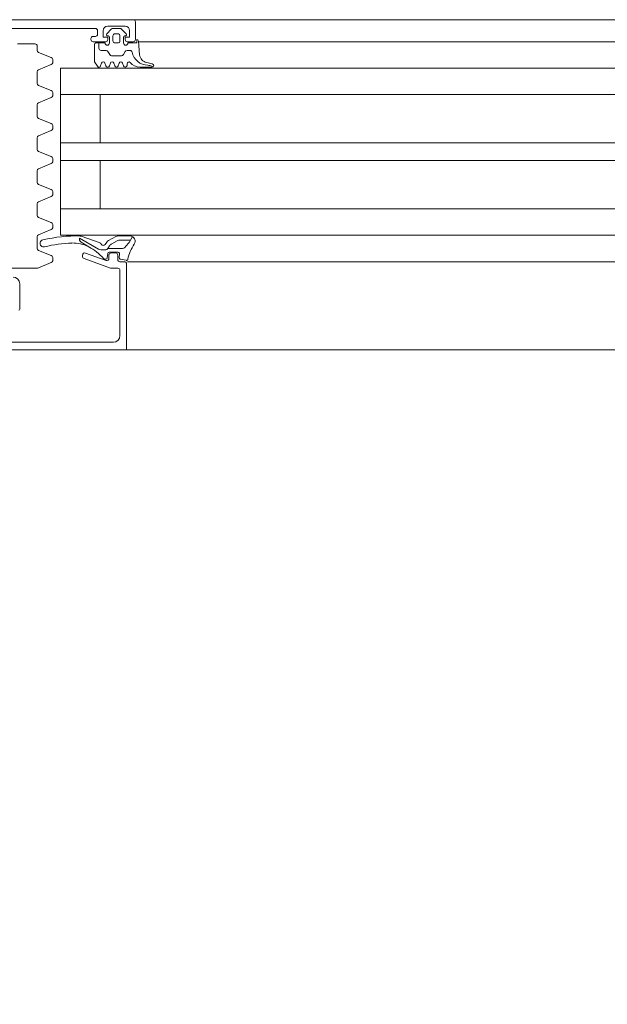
# Model space of a CAD drawing. Header units: centimetres. Extents: x -1737 to 22393, y -8842 to 3838.
# Tile 56 of 167: x 350 to 364, y 1099 to 1122. Entities that reach past the tile are written whole.
import ezdxf

# ---------------------------------------------------------------- set-up
doc = ezdxf.new("R2010")
doc.units = ezdxf.units.CM
doc.linetypes.add('Dash', pattern=[60, 30, -30])
for name, color, linetype, lineweight in [('A-DETL-GENF', 92, 'Continuous', 9), ('A-DOOR', 31, 'Continuous', 13), ('A-DOOR-HDLN', 31, 'Continuous', 13)]:
    doc.layers.add(name, color=color, linetype=linetype, lineweight=lineweight)

# ---------------------------------------------------------------- blocks, each defined once
blk = doc.blocks.new('Schueco_FWS_ADS-75-SimplySmart_inw_Family-02 - FWS SI insert unit 90-2429721-3_piętro I __3_90 m_ - stan projektowany')
at = {"layer": 'A-DETL-GENF'}
for p, q in [((76.6, 0.9), (-76.6, 0.9)), ((-56.5, 0.4), (5.65, 0.4)), ((-56.5, -0.2), (5.65, -0.2)), ((-56.5, -0.8), (5.65, -0.8)), ((-56.5, -1.9), (5.65, -1.9)), ((-56.5, -2.3), (5.65, -2.3)), ((-56.5, -3.4), (5.65, -3.4)), ((-56.5, -4), (5.65, -4)), ((5.65, -4.6), (-61.08, -4.6)), ((-77.5, -6.6), (77.5, -6.6))]:
    blk.add_line(p, q, dxfattribs=at)
at = {"layer": 'A-DOOR'}
for p, q in [((-60.95, 0.9), (-69.55, 0.9)), ((-60.95, 0.9), (-55.75, 0.9)), ((-63.81, 0.7), (-61.81, 0.7)), ((-61.447, 0.685), (-61.551, 0.581)), ((-61.53, 0.75), (-61.13, 0.75)), ((-61.248, 0.7), (-61.412, 0.7)), ((-61.109, 0.581), (-61.213, 0.685)), ((-60.9, 0.45), (-60.9, 0.85)), ((-61.91, 0.47), (-61.91, 0.45)), ((-61.81, 0.52), (-61.86, 0.52)), ((-61.76, 0.65), (-61.76, 0.57)), ((-61.53, 0.53), (-61.52, 0.53)), ((-61.49, 0.5), (-61.49, 0.37)), ((-61.41, 0.42), (-61.41, 0.53)), ((-61.36, 0.58), (-61.3, 0.58)), ((-61.25, 0.53), (-61.25, 0.42)), ((-61.17, 0.37), (-61.17, 0.5)), ((-61.14, 0.53), (-61.13, 0.53)), ((-63.18, 0.35), (-63.58, 0.35)), ((-63.13, 0.203), (-63.13, 0.3)), ((-61.86, 0.4), (-61.58, 0.4)), ((-61.59, 0.37), (-61.8, 0.37)), ((-61.728, 0.37), (-61.728, 0.25)), ((-61.3, 0.37), (-61.36, 0.37)), ((-61.08, 0.4), (-60.95, 0.4)), ((-60.803, 0.103), (-60.83, 0.41)), ((-60.828, 0.4), (-55.75, 0.4)), ((-62.811, 0.038), (-63.099, 0.157)), ((-61.678, 0.2), (-61.567, 0.2)), ((-61.523, 0.175), (-61.483, 0.105)), ((-61.44, 0.08), (-61.216, 0.08)), ((-61.173, 0.105), (-61.132, 0.175)), ((-61.089, 0.2), (-61.024, 0.2)), ((-63.099, -0.237), (-62.811, -0.118)), ((-62.78, -0.002), (-62.78, -0.078)), ((-61.691, -0.15), (-61.669, -0.09)), ((-61.591, -0.09), (-61.569, -0.15)), ((-61.491, -0.15), (-61.469, -0.09)), ((-61.391, -0.09), (-61.369, -0.15)), ((-61.291, -0.15), (-61.269, -0.09)), ((-61.191, -0.09), (-61.169, -0.15)), ((-61.09, -0.14), (-61.09, -0.1)), ((-60.791, -0.18), (-60.524, -0.18)), ((-60.516, -0.101), (-60.642, -0.076)), ((-60.526, -0.158), (-60.499, -0.172)), ((-63.13, -0.547), (-63.13, -0.283)), ((-62.811, -0.712), (-63.099, -0.593)), ((-63.099, -0.987), (-62.811, -0.868)), ((-62.78, -0.752), (-62.78, -0.828)), ((-55.75, -0.8), (-62.6, -0.8)), ((-63.13, -1.297), (-63.13, -1.033)), ((-62.811, -1.462), (-63.099, -1.343)), ((-62.78, -1.502), (-62.78, -1.578)), ((-63.13, -2.047), (-63.13, -1.783)), ((-63.099, -1.737), (-62.811, -1.618)), ((-62.811, -2.212), (-63.099, -2.093)), ((-63.099, -2.487), (-62.811, -2.368)), ((-62.78, -2.252), (-62.78, -2.328)), ((-63.13, -2.797), (-63.13, -2.533)), ((-62.811, -2.962), (-63.099, -2.843)), ((-63.099, -3.237), (-62.811, -3.118)), ((-62.78, -3.002), (-62.78, -3.078)), ((-63.13, -3.547), (-63.13, -3.283)), ((-55.75, -3.4), (-62.6, -3.4)), ((-61.146, -3.4), (-55.75, -3.4)), ((-62.811, -3.712), (-63.099, -3.593)), ((-62.78, -3.752), (-62.78, -3.828)), ((-63.099, -3.987), (-62.811, -3.868)), ((-61.72, -4.163), (-62.134, -4.021)), ((-61.022, -4.015), (-61.287, -4.015)), ((-63.13, -4.297), (-63.13, -4.033)), ((-61.738, -4.315), (-62.167, -4.063)), ((-62.136, -4.153), (-61.897, -4.297)), ((-61.55, -4.155), (-61.59, -4.21)), ((-61.344, -4.03), (-61.511, -4.121)), ((-61.316, -4.129), (-61.434, -4.193)), ((-61.01, -4.108), (-61.234, -4.108)), ((-61.04, -4.161), (-60.966, -4.031)), ((-62.811, -4.462), (-63.099, -4.343)), ((-62.1, -4.45), (-62.1, -4.482)), ((-61.567, -4.573), (-62.033, -4.403)), ((-61.59, -4.329), (-61.687, -4.329)), ((-61.542, -4.514), (-61.529, -4.411)), ((-61.5, -4.45), (-61.5, -4.526)), ((-61.499, -4.385), (-61.289, -4.385)), ((-61.35, -4.4), (-61.45, -4.4)), ((-61.3, -4.55), (-61.3, -4.45)), ((-61.259, -4.419), (-61.27, -4.509)), ((-63.121, -4.746), (-62.811, -4.618)), ((-62.78, -4.502), (-62.78, -4.578)), ((-62.067, -4.529), (-61.468, -4.747)), ((-61.599, -4.54), (-61.572, -4.54)), ((-61.15, -4.6), (-61.25, -4.6)), ((-61.246, -4.542), (-61.107, -4.569)), ((-64.02, -4.75), (-63.14, -4.75)), ((-61.451, -4.75), (-61.3, -4.75)), ((-61.25, -4.8), (-61.25, -6.28)), ((-63.53, -5.68), (-63.53, -5.1)), ((-61.4, -6.43), (-63.71, -6.43)), ((-61.25, -6.6), (-55.75, -6.6))]:
    blk.add_line(p, q, dxfattribs=at)
at = {"layer": 'A-DOOR', "flags": 128}
for points in [[(-61.53, 0.45), (-61.53, 0.5), (-61.63, 0.5), (-61.63, 0.65)], [(-61.03, 0.65), (-61.03, 0.5), (-61.13, 0.5), (-61.13, 0.45)], [(-60.87, 0.45), (-60.87, 0.37), (-61.07, 0.37)], [(-61.83, 0.34), (-61.83, -0.06), (-61.765, -0.16)], [(-55.75, -4), (-62.6, -4), (-62.6, -0.2), (-55.75, -0.2)], [(-61.7, -0.8), (-61.7, -1.9), (-62.6, -1.9), (-55.75, -1.9)], [(-61.7, -3.4), (-61.7, -2.3), (-62.6, -2.3), (-55.75, -2.3)], [(-61.489, -4.241), (-61.527, -4.303), (-61.191, -4.303)], [(-63.95, -6.48), (-64.05, -6.48), (-64.05, -6.6), (-61.1, -6.6), (-61.1, -4.65)]]:
    blk.add_lwpolyline(points, dxfattribs=at)
at = {"layer": 'A-DOOR'}
for centre, radius, start, end in [((-60.95, 0.85), 0.05, 360, 90), ((-61.81, 0.65), 0.05, 360, 90), ((-61.53, 0.65), 0.1, 90, 180), ((-61.412, 0.65), 0.05, 90, 135.0277), ((-61.248, 0.65), 0.05, 44.9798, 90), ((-61.13, 0.65), 0.1, 360, 90), ((-61.86, 0.47), 0.05, 90, 180), ((-61.86, 0.45), 0.05, 180, 270), ((-61.81, 0.57), 0.05, 270, 360), ((-61.58, 0.45), 0.05, 270, 360), ((-61.53, 0.56), 0.03, 134.9981, 270.0001), ((-61.52, 0.5), 0.03, 0, 90), ((-61.36, 0.53), 0.05, 89.9979, 180.0021), ((-61.3, 0.53), 0.05, 359.9979, 90.0021), ((-61.14, 0.5), 0.03, 90, 180), ((-61.13, 0.56), 0.03, 270.0055, 44.9966), ((-61.08, 0.45), 0.05, 180, 270), ((-60.95, 0.45), 0.05, 270, 360), ((-60.87, 0.41), 0.04, 0.0006, 89.9999), ((-63.18, 0.3), 0.05, 0, 90), ((-61.8, 0.34), 0.03, 90, 180), ((-61.678, 0.25), 0.05, 180, 270), ((-61.54, 0.37), 0.05, 180.0006, 0.0006), ((-61.36, 0.42), 0.05, 179.9989, 270.0011), ((-61.3, 0.42), 0.05, 269.9989, 0.0011), ((-61.12, 0.37), 0.05, 180, 360), ((-63.08, 0.203), 0.05, 180, 247.5), ((-62.83, -0.008), 0.05, 7.1452, 67.5), ((-61.567, 0.15), 0.05, 30, 90), ((-61.44, 0.13), 0.05, 210, 270), ((-61.216, 0.13), 0.05, 270, 330), ((-61.089, 0.15), 0.05, 90, 150), ((-61.024, 0.15), 0.05, 12.1266, 90), ((-60.603, 0.244), 0.381, 192.6599, 268.1005), ((-60.604, 0.12), 0.2, 185.0082, 258.9975), ((-62.83, -0.072), 0.05, 292.5, 352.8548), ((-61.73, -0.14), 0.04, 209.9997, 345.0005), ((-61.63, -0.1), 0.04, 15.0002, 164.9998), ((-61.53, -0.14), 0.04, 194.9996, 345.0004), ((-61.43, -0.1), 0.04, 15.0002, 164.9998), ((-61.33, -0.14), 0.04, 194.9996, 345.0004), ((-61.23, -0.1), 0.04, 15.0002, 164.9998), ((-61.13, -0.14), 0.04, 194.9997, 0.0002), ((-61.05, -0.1), 0.04, 40.3208, 180), ((-60.791, 0.12), 0.3, 220.3198, 270.0013), ((-60.649, -0.478), 0.343, 68.9463, 84.3989), ((-60.524, -0.14), 0.04, 269.9191, 78.9894), ((-63.08, -0.283), 0.05, 112.5, 180), ((-63.08, -0.547), 0.05, 180, 247.5), ((-62.83, -0.758), 0.05, 7.1452, 67.5), ((-62.83, -0.822), 0.05, 292.5, 352.8548), ((-63.08, -1.033), 0.05, 112.5, 180), ((-63.08, -1.297), 0.05, 180, 247.5), ((-62.83, -1.508), 0.05, 7.1452, 67.5), ((-63.08, -1.783), 0.05, 112.5, 180), ((-62.83, -1.572), 0.05, 292.5, 352.8548), ((-63.08, -2.047), 0.05, 180, 247.5), ((-62.83, -2.258), 0.05, 7.1452, 67.5), ((-62.83, -2.322), 0.05, 292.5, 352.8548), ((-63.08, -2.533), 0.05, 112.5, 180), ((-63.08, -2.797), 0.05, 180, 247.5), ((-62.83, -3.008), 0.05, 7.1452, 67.5), ((-62.83, -3.072), 0.05, 292.5, 352.8548), ((-63.08, -3.283), 0.05, 112.5, 180), ((-63.08, -3.547), 0.05, 180, 247.5), ((-62.83, -3.758), 0.05, 7.1452, 67.5), ((-63.08, -4.033), 0.05, 112.5, 180), ((-62.267, -7.009), 2.994, 87.8817, 104.2277), ((-62.83, -3.822), 0.05, 292.5, 352.8548), ((-62.16, -4.097), 0.08, 70.9899, 87.8894), ((-61.287, -4.135), 0.12, 89.9961, 118.6334), ((-61.026, -4.135), 0.12, 325.949, 88.0077), ((-62.985, -4.184), 0.08, 103.4704, 285.301), ((-62.268, -7.009), 2.834, 91.5223, 104.2144), ((-62.322, -4.975), 0.8, 63.6139, 91.5286), ((-62.097, -4.089), 0.075, 159.9851, 238.8937), ((-61.746, -4.239), 0.08, 26.9556, 70.9899), ((-61.63, -4.18), 0.05, 206.9556, 323.6334), ((-61.453, -4.226), 0.12, 118.6334, 143.6334), ((-61.353, -4.342), 0.17, 118.5366, 143.5366), ((-61.234, -4.278), 0.17, 89.9272, 118.5366), ((-59.763, -5.398), 1.777, 136.2734, 140.8645), ((-60.14, -4.734), 0.95, 145.949, 168.5732), ((-61.075, -4.141), 0.04, 314.9639, 330.3746), ((-63.08, -4.297), 0.05, 180, 247.5), ((-62.83, -4.508), 0.05, 7.1452, 67.5), ((-62.05, -4.45), 0.05, 70, 180), ((-62.491, -5.282), 1.15, 40.8482, 62.8303), ((-61.687, -4.229), 0.1, 239.6164, 270), ((-61.584, -4.253), 0.0764, 265.7355, 330.0671), ((-61.499, -4.415), 0.03, 90, 172.9436), ((-61.45, -4.45), 0.05, 90, 180), ((-61.35, -4.45), 0.05, 0, 90), ((-61.289, -4.415), 0.03, 352.7923, 90), ((-61.191, -4.243), 0.06, 270, 326.6979), ((-62.83, -4.572), 0.05, 292.5, 352.8548), ((-62.05, -4.482), 0.05, 180, 250), ((-61.599, -4.51), 0.03, 220.8482, 270), ((-61.572, -4.51), 0.03, 270, 352.9436), ((-61.55, -4.526), 0.05, 250, 0), ((-61.25, -4.55), 0.05, 180, 270), ((-61.24, -4.513), 0.03, 171.882, 259.0059), ((-61.15, -4.65), 0.05, 0, 90), ((-61.1, -4.54), 0.03, 257.6435, 348.5732), ((-63.14, -4.7), 0.05, 270, 292.5), ((-61.451, -4.7), 0.05, 250, 270), ((-61.3, -4.8), 0.05, 0, 90), ((-63.68, -5.1), 0.15, 360, 90), ((-63.55, -5.68), 0.02, 270, 0), ((-61.4, -6.28), 0.15, 270, 360)]:
    blk.add_arc(centre, radius, start, end, dxfattribs=at)
at = {"layer": 'A-DOOR-HDLN', "linetype": 'Dash', "lineweight": 9}
blk.add_arc((-74.3, -7.6), 93.95, 270, 0, dxfattribs=at)

msp = doc.modelspace()

# ---------------------------------------------------------------- block references
at = {"layer": 'A-DOOR'}
msp.add_blockref('Schueco_FWS_ADS-75-SimplySmart_inw_Family-02 - FWS SI insert unit 90-2429721-3_piętro I __3_90 m_ - stan projektowany', (413.877, 1120.826), dxfattribs=at)

doc.saveas('drawing.dxf')
